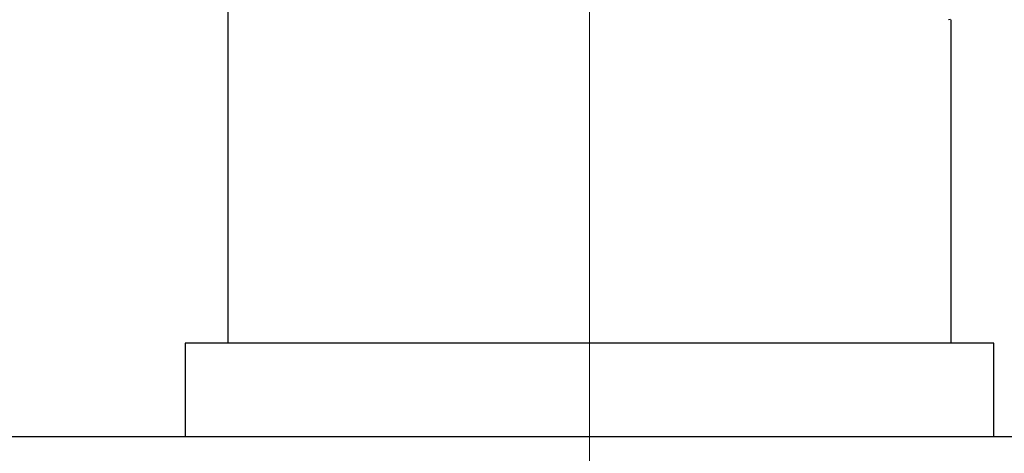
# Model space of a CAD drawing. Header units: millimetres. Extents: x 262469 to 275208, y -32539 to 9411.
# Tile 131 of 256: x 268024 to 268040, y -13986 to -13979. Entities that reach past the tile are written whole.
import ezdxf

# ---------------------------------------------------------------- set-up
doc = ezdxf.new("R2010")
doc.units = ezdxf.units.MM
doc.header["$LTSCALE"] = 100
doc.layers.add('$ IE_TELETECHNIKA', color=5, linetype='Continuous', lineweight=30)

msp = doc.modelspace()

# ---------------------------------------------------------------- linework, layer by layer
at = {"layer": '$ IE_TELETECHNIKA', "color": 7, "linetype": 'Continuous', "lineweight": 5, "ltscale": 20.32}
for p, q in [((268032.911, -13966.129), (268032.911, -13984.396)), ((268032.911, -13984.396), (268032.911, -13988.428))]:
    msp.add_line(p, q, dxfattribs=at)
at = {"layer": '$ IE_TELETECHNIKA', "color": 7, "linetype": 'Continuous'}
for p, q in [((268027.052, -13978.863), (268027.052, -13984.396)), ((268038.769, -13984.396), (268038.769, -13979.149)), ((268026.36, -13984.396), (268026.36, -13985.908)), ((268039.462, -13984.396), (268026.36, -13984.396)), ((268039.462, -13985.908), (268039.462, -13984.396)), ((267934.646, -13985.908), (268186.607, -13985.908))]:
    msp.add_line(p, q, dxfattribs=at)
msp.add_lwpolyline([(268038.758, -13979.144), (268038.728, -13979.149)], dxfattribs=at)

doc.saveas('drawing.dxf')
